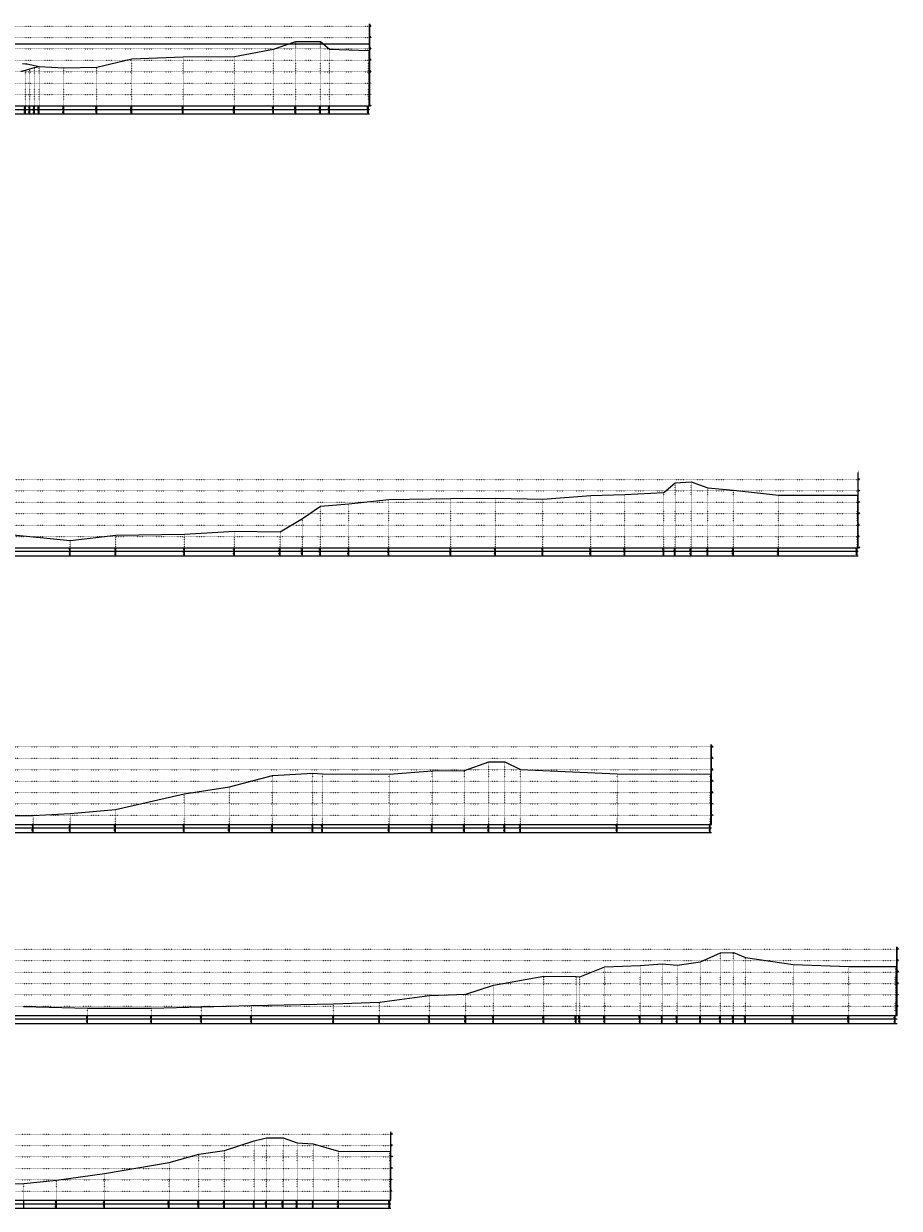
# Model space of a CAD drawing. Extents: x 391415 to 399140, y 3188456 to 3193757.
# Tile 3 of 3: x 395301 to 399140, y 3188456 to 3193646. Entities that reach past the tile are written whole.
import ezdxf
from ezdxf.enums import TextEntityAlignment as Align

# ---------------------------------------------------------------- set-up
doc = ezdxf.new("R2010")
doc.units = 0
doc.linetypes.add('X4', pattern=[1.6, 0, -1.6])
doc.layers.add('DESIGN_LOCAL', color=255, linetype='CONTINUOUS', lineweight=0)
doc.layers.add('WSE_22_190', color=4, linetype='CONTINUOUS', lineweight=0)
for name, color, linetype in [('DMX', 1, 'CONTINUOUS'), ('zdm1', 2, 'CONTINUOUS'), ('ZDMT5', 3, 'CONTINUOUS')]:
    doc.layers.add(name, color=color, linetype=linetype)
doc.styles.add('HZ', font='rs.shx', dxfattribs={"width": 0.8, "bigfont": 'hztxt.shx'})

msp = doc.modelspace()

# ---------------------------------------------------------------- linework, layer by layer
at = {"layer": 'DESIGN_LOCAL', "color": 5}
msp.add_lwpolyline([(395296.2, 3193470.9), (395308.7, 3193470.2), (395316.2, 3193469.4), (395328.7, 3193467.6), (395336.2, 3193466.1), (395348.7, 3193463.2), (395356.2, 3193461.4), (395368.7, 3193458.7), (395476.9, 3193452.2), (395621.3, 3193455.5), (395774.7, 3193491.3), (396000.3, 3193501.2), (396224.7, 3193501.7), (396396.8, 3193534.5), (396494.1, 3193568.3), (396601.6, 3193568.3), (396641.2, 3193533.7), (396812.7, 3193528.2)], dxfattribs=at)
at = {"layer": 'DMX', "linetype": 'Continuous', "flags": 128}
for points in [[(395288.7, 3193437.5), (395308.7, 3193442.8), (395328.7, 3193448.3), (395348.7, 3193453.6), (395368.7, 3193458.7), (395476.9, 3193452.2), (395621.3, 3193455.5), (395774.7, 3193491.3), (396000.3, 3193501.2), (396224.7, 3193501.7), (396396.8, 3193534.5), (396494.1, 3193568.3), (396601.6, 3193568.3), (396641.2, 3193533.7), (396812.7, 3193528.2)], [(395225.6, 3191409.2), (395505.5, 3191382.4), (395705.3, 3191405.1), (396005.5, 3191409.7), (396225.6, 3191422.2), (396425.4, 3191419.8), (396522.8, 3191478), (396602.3, 3191532.7), (396726.9, 3191542.2), (396902.1, 3191561.7), (397173.4, 3191565.7), (397369.1, 3191567.7), (397576.8, 3191562.2), (397787.9, 3191578.7), (397936.8, 3191583.2), (398107.4, 3191591.9), (398157.4, 3191634.7), (398226.9, 3191638.7), (398300.5, 3191612), (398412, 3191602.2), (398610, 3191580.8), (398954.1, 3191580.6)], [(394817.9, 3190173), (395343.3, 3190177.4), (395504.6, 3190185.9), (395703.5, 3190204.1), (396004.6, 3190271.7), (396203.5, 3190303.1), (396391.6, 3190351.9), (396568.3, 3190362.9), (396610.7, 3190360.2), (396903, 3190358.9), (397092.2, 3190372.9), (397233.1, 3190374.1), (397340.4, 3190411.9), (397410.5, 3190411.9), (397479.4, 3190378.2), (397902.8, 3190360.1), (398310.6, 3190358.3)], [(395300.4, 3189341.1), (395580.9, 3189332.7), (395861.4, 3189333.3), (396080.9, 3189339), (396300.3, 3189344.5), (396660, 3189351.4), (396861.3, 3189358.8), (397080.8, 3189389), (397239.1, 3189394.4), (397361.3, 3189433.9), (397580.7, 3189473), (397722.9, 3189471.7), (397739, 3189471.1), (397848.8, 3189514.5), (398003.9, 3189519.3), (398100.4, 3189527), (398165.8, 3189521.7), (398268.4, 3189536.4), (398356.2, 3189575.5), (398412.3, 3189576.5), (398464.8, 3189555), (398674, 3189524.8), (398917.9, 3189516), (399122, 3189515.6), (399124.6, 3189515.7)], [(395090.3, 3188558.7), (395301.8, 3188565.6), (395444.5, 3188579.1), (395656, 3188609.4), (395938.8, 3188657.2), (396068.7, 3188693.4), (396181.1, 3188710), (396312.2, 3188751.8), (396365.8, 3188765.4), (396438.1, 3188764.4), (396499.6, 3188743.9), (396570.8, 3188738.3), (396681.5, 3188707), (396905.8, 3188704.7)]]:
    msp.add_lwpolyline(points, dxfattribs=at)
at = {"layer": 'WSE_22_190', "color": 4}
msp.add_line((391496.2, 3193557.2), (396812.7, 3193557.2), dxfattribs=at)
at = {"layer": 'zdm1', "linetype": 'X4'}
for p, q in [((391481.2, 3193635.3), (396827.7, 3193635.3)), ((391481.2, 3193585.3), (396827.7, 3193585.3)), ((391481.2, 3193535.3), (396827.7, 3193535.3)), ((391481.2, 3193485.3), (396827.7, 3193485.3)), ((391481.2, 3193435.3), (396827.7, 3193435.3)), ((391481.2, 3193385.3), (396827.7, 3193385.3)), ((391481.2, 3193335.3), (396827.7, 3193335.3)), ((391481.2, 3193285.3), (396827.7, 3193285.3)), ((391476, 3191649.7), (398969.1, 3191649.7)), ((391476, 3191599.7), (398969.1, 3191599.7)), ((391476, 3191549.7), (398969.1, 3191549.7)), ((391476, 3191499.7), (398969.1, 3191499.7)), ((391476, 3191449.7), (398969.1, 3191449.7)), ((391476, 3191399.7), (398969.1, 3191399.7)), ((391476, 3191349.7), (398969.1, 3191349.7)), ((391449.7, 3190477.9), (398325.6, 3190477.9)), ((391449.7, 3190427.9), (398325.6, 3190427.9)), ((391449.7, 3190377.9), (398325.6, 3190377.9)), ((391449.7, 3190327.9), (398325.6, 3190327.9)), ((391449.7, 3190277.9), (398325.6, 3190277.9)), ((391449.7, 3190227.9), (398325.6, 3190227.9)), ((391449.7, 3190177.9), (398325.6, 3190177.9)), ((391445, 3189591.5), (399139.6, 3189591.5)), ((391445, 3189541.5), (399139.6, 3189541.5)), ((391445, 3189491.5), (399139.6, 3189491.5)), ((391445, 3189441.5), (399139.6, 3189441.5)), ((391445, 3189391.5), (399139.6, 3189391.5)), ((391445, 3189341.5), (399139.6, 3189341.5)), ((391464.9, 3188781.4), (396920.8, 3188781.4)), ((391464.9, 3188731.4), (396920.8, 3188731.4)), ((391464.9, 3188681.4), (396920.8, 3188681.4)), ((391464.9, 3188631.4), (396920.8, 3188631.4)), ((391464.9, 3188581.4), (396920.8, 3188581.4)), ((391464.9, 3188531.4), (396920.8, 3188531.4))]:
    msp.add_line(p, q, dxfattribs=at)
at = {"layer": 'zdm1', "linetype": 'Continuous'}
for p, q in [((396817.2, 3193285.3), (396817.2, 3193645.3)), ((396818.2, 3193285.3), (396818.2, 3193645.3)), ((391496.2, 3193285.3), (396817.7, 3193285.3)), ((391451.2, 3193270.3), (396817.7, 3193270.3)), ((391451.2, 3193250.3), (396817.7, 3193250.3)), ((398958.6, 3191349.7), (398958.6, 3191679.7)), ((398959.6, 3191349.7), (398959.6, 3191679.7)), ((391446, 3191334.7), (398959.1, 3191334.7)), ((391446, 3191314.7), (398959.1, 3191314.7)), ((391491, 3191349.7), (398959.1, 3191349.7)), ((398315.1, 3190137.9), (398315.1, 3190487.9)), ((398316.1, 3190137.9), (398316.1, 3190487.9)), ((391419.7, 3190122.9), (398315.6, 3190122.9)), ((391464.7, 3190137.9), (398315.6, 3190137.9)), ((391419.7, 3190102.9), (398315.6, 3190102.9)), ((399129.1, 3189301.5), (399129.1, 3189601.5)), ((399130.1, 3189301.5), (399130.1, 3189601.5)), ((391460, 3189301.5), (399129.6, 3189301.5)), ((391415, 3189286.5), (399129.6, 3189286.5)), ((391415, 3189266.5), (399129.6, 3189266.5)), ((396910.3, 3188491.4), (396910.3, 3188791.4)), ((396911.3, 3188491.4), (396911.3, 3188791.4)), ((391434.9, 3188476.4), (396910.8, 3188476.4)), ((391479.9, 3188491.4), (396910.8, 3188491.4)), ((391434.9, 3188456.4), (396910.8, 3188456.4))]:
    msp.add_line(p, q, dxfattribs=at)
at = {"layer": 'zdm1', "linetype": 'Continuous', "const_width": 1, "flags": 128}
for points in [[(396817.7, 3193635.3), (396817.7, 3193645.3)], [(396817.7, 3193615.3), (396817.7, 3193625.3)], [(396817.7, 3193595.3), (396817.7, 3193605.3)], [(396817.7, 3193575.3), (396817.7, 3193585.3)], [(396817.7, 3193555.3), (396817.7, 3193565.3)], [(396817.7, 3193535.3), (396817.7, 3193545.3)], [(396817.7, 3193515.3), (396817.7, 3193525.3)], [(396817.7, 3193495.3), (396817.7, 3193505.3)], [(396817.7, 3193475.3), (396817.7, 3193485.3)], [(396817.7, 3193455.3), (396817.7, 3193465.3)], [(396817.7, 3193435.3), (396817.7, 3193445.3)], [(396817.7, 3193415.3), (396817.7, 3193425.3)], [(396817.7, 3193395.3), (396817.7, 3193405.3)], [(396817.7, 3193375.3), (396817.7, 3193385.3)], [(396817.7, 3193355.3), (396817.7, 3193365.3)], [(396817.7, 3193335.3), (396817.7, 3193345.3)], [(396817.7, 3193315.3), (396817.7, 3193325.3)], [(396817.7, 3193295.3), (396817.7, 3193305.3)], [(398959.1, 3191679.7), (398959.1, 3191689.7)], [(398959.1, 3191659.7), (398959.1, 3191669.7)], [(398959.1, 3191639.7), (398959.1, 3191649.7)], [(398959.1, 3191619.7), (398959.1, 3191629.7)], [(398959.1, 3191599.7), (398959.1, 3191609.7)], [(398959.1, 3191579.7), (398959.1, 3191589.7)], [(398959.1, 3191559.7), (398959.1, 3191569.7)], [(398959.1, 3191539.7), (398959.1, 3191549.7)], [(398959.1, 3191519.7), (398959.1, 3191529.7)], [(398959.1, 3191499.7), (398959.1, 3191509.7)], [(398959.1, 3191479.7), (398959.1, 3191489.7)], [(398959.1, 3191459.7), (398959.1, 3191469.7)], [(398959.1, 3191439.7), (398959.1, 3191449.7)], [(398959.1, 3191419.7), (398959.1, 3191429.7)], [(398959.1, 3191399.7), (398959.1, 3191409.7)], [(398959.1, 3191379.7), (398959.1, 3191389.7)], [(398959.1, 3191359.7), (398959.1, 3191369.7)], [(398315.6, 3190487.9), (398315.6, 3190497.9)], [(398315.6, 3190467.9), (398315.6, 3190477.9)], [(398315.6, 3190447.9), (398315.6, 3190457.9)], [(398315.6, 3190427.9), (398315.6, 3190437.9)], [(398315.6, 3190407.9), (398315.6, 3190417.9)], [(398315.6, 3190387.9), (398315.6, 3190397.9)], [(398315.6, 3190367.9), (398315.6, 3190377.9)], [(398315.6, 3190347.9), (398315.6, 3190357.9)], [(398315.6, 3190327.9), (398315.6, 3190337.9)], [(398315.6, 3190307.9), (398315.6, 3190317.9)], [(398315.6, 3190287.9), (398315.6, 3190297.9)], [(398315.6, 3190267.9), (398315.6, 3190277.9)], [(398315.6, 3190247.9), (398315.6, 3190257.9)], [(398315.6, 3190227.9), (398315.6, 3190237.9)], [(398315.6, 3190207.9), (398315.6, 3190217.9)], [(398315.6, 3190187.9), (398315.6, 3190197.9)], [(398315.6, 3190167.9), (398315.6, 3190177.9)], [(398315.6, 3190147.9), (398315.6, 3190157.9)], [(399129.6, 3189591.5), (399129.6, 3189601.5)], [(399129.6, 3189571.5), (399129.6, 3189581.5)], [(399129.6, 3189551.5), (399129.6, 3189561.5)], [(399129.6, 3189531.5), (399129.6, 3189541.5)], [(399129.6, 3189511.5), (399129.6, 3189521.5)], [(399129.6, 3189491.5), (399129.6, 3189501.5)], [(399129.6, 3189471.5), (399129.6, 3189481.5)], [(399129.6, 3189451.5), (399129.6, 3189461.5)], [(399129.6, 3189431.5), (399129.6, 3189441.5)], [(399129.6, 3189411.5), (399129.6, 3189421.5)], [(399129.6, 3189391.5), (399129.6, 3189401.5)], [(399129.6, 3189371.5), (399129.6, 3189381.5)], [(399129.6, 3189351.5), (399129.6, 3189361.5)], [(399129.6, 3189331.5), (399129.6, 3189341.5)], [(399129.6, 3189311.5), (399129.6, 3189321.5)], [(396910.8, 3188781.4), (396910.8, 3188791.4)], [(396910.8, 3188761.4), (396910.8, 3188771.4)], [(396910.8, 3188741.4), (396910.8, 3188751.4)], [(396910.8, 3188721.4), (396910.8, 3188731.4)], [(396910.8, 3188701.4), (396910.8, 3188711.4)], [(396910.8, 3188681.4), (396910.8, 3188691.4)], [(396910.8, 3188661.4), (396910.8, 3188671.4)], [(396910.8, 3188641.4), (396910.8, 3188651.4)], [(396910.8, 3188621.4), (396910.8, 3188631.4)], [(396910.8, 3188601.4), (396910.8, 3188611.4)], [(396910.8, 3188581.4), (396910.8, 3188591.4)], [(396910.8, 3188561.4), (396910.8, 3188571.4)], [(396910.8, 3188541.4), (396910.8, 3188551.4)], [(396910.8, 3188521.4), (396910.8, 3188531.4)], [(396910.8, 3188501.4), (396910.8, 3188511.4)]]:
    msp.add_lwpolyline(points, dxfattribs=at)
at = {"layer": 'ZDMT5', "linetype": 'X4'}
for p, q in [((396494.1, 3193285.3), (396494.1, 3193568.3)), ((396601.6, 3193285.3), (396601.6, 3193568.3)), ((396000.3, 3193285.3), (396000.3, 3193501.2)), ((396224.7, 3193285.3), (396224.7, 3193501.7)), ((396396.8, 3193285.3), (396396.8, 3193534.5)), ((396641.2, 3193285.3), (396641.2, 3193533.7)), ((396812.7, 3193285.3), (396812.7, 3193528.2)), ((395308.7, 3193285.3), (395308.7, 3193442.8)), ((395328.7, 3193285.3), (395328.7, 3193448.3)), ((395348.7, 3193285.3), (395348.7, 3193453.6)), ((395368.7, 3193285.3), (395368.7, 3193458.7)), ((395476.9, 3193285.3), (395476.9, 3193452.2)), ((395621.3, 3193285.3), (395621.3, 3193455.5)), ((395774.7, 3193285.3), (395774.7, 3193491.3)), ((398157.4, 3191349.7), (398157.4, 3191634.7)), ((398226.9, 3191349.7), (398226.9, 3191638.7)), ((397787.9, 3191349.7), (397787.9, 3191578.7)), ((397936.8, 3191349.7), (397936.8, 3191583.2)), ((398107.4, 3191349.7), (398107.4, 3191591.9)), ((398300.5, 3191349.7), (398300.5, 3191612)), ((398412, 3191349.7), (398412, 3191602.2)), ((398610, 3191349.7), (398610, 3191580.8)), ((398954.1, 3191349.7), (398954.1, 3191580.6)), ((396602.3, 3191349.7), (396602.3, 3191532.7)), ((396726.9, 3191349.7), (396726.9, 3191542.2)), ((396902.1, 3191349.7), (396902.1, 3191561.7)), ((397173.4, 3191349.7), (397173.4, 3191565.7)), ((397369.1, 3191349.7), (397369.1, 3191567.7)), ((397576.8, 3191349.7), (397576.8, 3191562.2)), ((396522.8, 3191349.7), (396522.8, 3191478)), ((396225.6, 3191349.7), (396225.6, 3191422.2)), ((396425.4, 3191349.7), (396425.4, 3191419.8)), ((395505.5, 3191349.7), (395505.5, 3191382.4)), ((395705.3, 3191349.7), (395705.3, 3191405.1)), ((396005.5, 3191349.7), (396005.5, 3191409.7)), ((397340.4, 3190137.9), (397340.4, 3190411.9)), ((397410.5, 3190137.9), (397410.5, 3190411.9)), ((397479.4, 3190137.9), (397479.4, 3190378.2)), ((396391.6, 3190137.9), (396391.6, 3190351.9)), ((396568.3, 3190137.9), (396568.3, 3190362.9)), ((396610.7, 3190137.9), (396610.7, 3190360.2)), ((396903, 3190137.9), (396903, 3190358.9)), ((397092.2, 3190137.9), (397092.2, 3190372.9)), ((397233.1, 3190137.9), (397233.1, 3190374.1)), ((397902.8, 3190137.9), (397902.8, 3190360.1)), ((398310.6, 3190137.9), (398310.6, 3190358.3)), ((396203.5, 3190137.9), (396203.5, 3190303.1)), ((396004.6, 3190137.9), (396004.6, 3190271.7)), ((395343.3, 3190137.9), (395343.3, 3190177.4)), ((395504.6, 3190137.9), (395504.6, 3190185.9)), ((395703.5, 3190137.9), (395703.5, 3190204.1)), ((398356.2, 3189301.5), (398356.2, 3189575.5)), ((398412.3, 3189301.5), (398412.3, 3189576.5)), ((398464.8, 3189301.5), (398464.8, 3189555)), ((397848.8, 3189301.5), (397848.8, 3189514.5)), ((398003.9, 3189301.5), (398003.9, 3189519.3)), ((398100.4, 3189301.5), (398100.4, 3189527)), ((398165.8, 3189301.5), (398165.8, 3189521.7)), ((398268.4, 3189301.5), (398268.4, 3189536.4)), ((398674, 3189301.5), (398674, 3189524.8)), ((398917.9, 3189301.5), (398917.9, 3189516)), ((399122, 3189301.5), (399122, 3189515.6)), ((399124.6, 3189301.5), (399124.6, 3189515.7)), ((397580.7, 3189301.5), (397580.7, 3189473)), ((397722.9, 3189301.5), (397722.9, 3189471.7)), ((397739, 3189301.5), (397739, 3189471.1)), ((397239.1, 3189301.5), (397239.1, 3189394.4)), ((397361.3, 3189301.5), (397361.3, 3189433.9)), ((396300.3, 3189301.5), (396300.3, 3189344.5)), ((396660, 3189301.5), (396660, 3189351.4)), ((396861.3, 3189301.5), (396861.3, 3189358.8)), ((397080.8, 3189301.5), (397080.8, 3189389)), ((395580.9, 3189301.5), (395580.9, 3189332.7)), ((395861.4, 3189301.5), (395861.4, 3189333.3)), ((396080.9, 3189301.5), (396080.9, 3189339)), ((396312.2, 3188491.4), (396312.2, 3188751.8)), ((396365.8, 3188491.4), (396365.8, 3188765.4)), ((396438.1, 3188491.4), (396438.1, 3188764.4)), ((396499.6, 3188491.4), (396499.6, 3188743.9)), ((396570.8, 3188491.4), (396570.8, 3188738.3)), ((396068.7, 3188491.4), (396068.7, 3188693.4)), ((396181.1, 3188491.4), (396181.1, 3188710)), ((396681.5, 3188491.4), (396681.5, 3188707)), ((396905.8, 3188491.4), (396905.8, 3188704.7)), ((395938.8, 3188491.4), (395938.8, 3188657.2)), ((395301.8, 3188491.4), (395301.8, 3188565.6)), ((395444.5, 3188491.4), (395444.5, 3188579.1)), ((395656, 3188491.4), (395656, 3188609.4))]:
    msp.add_line(p, q, dxfattribs=at)
at = {"layer": 'ZDMT5', "linetype": 'Continuous'}
for p, q in [((395308.7, 3193250.3), (395308.7, 3193285.3)), ((395328.7, 3193250.3), (395328.7, 3193285.3)), ((395348.7, 3193250.3), (395348.7, 3193285.3)), ((395368.7, 3193250.3), (395368.7, 3193285.3)), ((395476.9, 3193250.3), (395476.9, 3193285.3)), ((395621.3, 3193250.3), (395621.3, 3193285.3)), ((395774.7, 3193250.3), (395774.7, 3193285.3)), ((396000.3, 3193250.3), (396000.3, 3193285.3)), ((396224.7, 3193250.3), (396224.7, 3193285.3)), ((396396.8, 3193250.3), (396396.8, 3193285.3)), ((396494.1, 3193250.3), (396494.1, 3193285.3)), ((396601.6, 3193250.3), (396601.6, 3193285.3)), ((396641.2, 3193250.3), (396641.2, 3193285.3)), ((396812.7, 3193250.3), (396812.7, 3193285.3)), ((395505.5, 3191314.7), (395505.5, 3191349.7)), ((395705.3, 3191314.7), (395705.3, 3191349.7)), ((396005.5, 3191314.7), (396005.5, 3191349.7)), ((396225.6, 3191314.7), (396225.6, 3191349.7)), ((396425.4, 3191314.7), (396425.4, 3191349.7)), ((396522.8, 3191314.7), (396522.8, 3191349.7)), ((396602.3, 3191314.7), (396602.3, 3191349.7)), ((396726.9, 3191314.7), (396726.9, 3191349.7)), ((396902.1, 3191314.7), (396902.1, 3191349.7)), ((397173.4, 3191314.7), (397173.4, 3191349.7)), ((397369.1, 3191314.7), (397369.1, 3191349.7)), ((397576.8, 3191314.7), (397576.8, 3191349.7)), ((397787.9, 3191314.7), (397787.9, 3191349.7)), ((397936.8, 3191314.7), (397936.8, 3191349.7)), ((398107.4, 3191314.7), (398107.4, 3191349.7)), ((398157.4, 3191314.7), (398157.4, 3191349.7)), ((398226.9, 3191314.7), (398226.9, 3191349.7)), ((398300.5, 3191314.7), (398300.5, 3191349.7)), ((398412, 3191314.7), (398412, 3191349.7)), ((398610, 3191314.7), (398610, 3191349.7)), ((398954.1, 3191314.7), (398954.1, 3191349.7)), ((395343.3, 3190102.9), (395343.3, 3190137.9)), ((395504.6, 3190102.9), (395504.6, 3190137.9)), ((395703.5, 3190102.9), (395703.5, 3190137.9)), ((396004.6, 3190102.9), (396004.6, 3190137.9)), ((396203.5, 3190102.9), (396203.5, 3190137.9)), ((396391.6, 3190102.9), (396391.6, 3190137.9)), ((396568.3, 3190102.9), (396568.3, 3190137.9)), ((396610.7, 3190102.9), (396610.7, 3190137.9)), ((396903, 3190102.9), (396903, 3190137.9)), ((397092.2, 3190102.9), (397092.2, 3190137.9)), ((397233.1, 3190102.9), (397233.1, 3190137.9)), ((397340.4, 3190102.9), (397340.4, 3190137.9)), ((397410.5, 3190102.9), (397410.5, 3190137.9)), ((397479.4, 3190102.9), (397479.4, 3190137.9)), ((397902.8, 3190102.9), (397902.8, 3190137.9)), ((398310.6, 3190102.9), (398310.6, 3190137.9)), ((395580.9, 3189266.5), (395580.9, 3189301.5)), ((395861.4, 3189266.5), (395861.4, 3189301.5)), ((396080.9, 3189266.5), (396080.9, 3189301.5)), ((396300.3, 3189266.5), (396300.3, 3189301.5)), ((396660, 3189266.5), (396660, 3189301.5)), ((396861.3, 3189266.5), (396861.3, 3189301.5)), ((397080.8, 3189266.5), (397080.8, 3189301.5)), ((397239.1, 3189266.5), (397239.1, 3189301.5)), ((397361.3, 3189266.5), (397361.3, 3189301.5)), ((397580.7, 3189266.5), (397580.7, 3189301.5)), ((397722.9, 3189266.5), (397722.9, 3189301.5)), ((397739, 3189266.5), (397739, 3189301.5)), ((397848.8, 3189266.5), (397848.8, 3189301.5)), ((398003.9, 3189266.5), (398003.9, 3189301.5)), ((398100.4, 3189266.5), (398100.4, 3189301.5)), ((398165.8, 3189266.5), (398165.8, 3189301.5)), ((398268.4, 3189266.5), (398268.4, 3189301.5)), ((398356.2, 3189266.5), (398356.2, 3189301.5)), ((398412.3, 3189266.5), (398412.3, 3189301.5)), ((398464.8, 3189266.5), (398464.8, 3189301.5)), ((398674, 3189266.5), (398674, 3189301.5)), ((398917.9, 3189266.5), (398917.9, 3189301.5)), ((399122, 3189266.5), (399122, 3189301.5)), ((395301.8, 3188456.4), (395301.8, 3188491.4)), ((395444.5, 3188456.4), (395444.5, 3188491.4)), ((395656, 3188456.4), (395656, 3188491.4)), ((395938.8, 3188456.4), (395938.8, 3188491.4)), ((396068.7, 3188456.4), (396068.7, 3188491.4)), ((396181.1, 3188456.4), (396181.1, 3188491.4)), ((396312.2, 3188456.4), (396312.2, 3188491.4)), ((396365.8, 3188456.4), (396365.8, 3188491.4)), ((396438.1, 3188456.4), (396438.1, 3188491.4)), ((396499.6, 3188456.4), (396499.6, 3188491.4)), ((396570.8, 3188456.4), (396570.8, 3188491.4)), ((396681.5, 3188456.4), (396681.5, 3188491.4)), ((396905.8, 3188456.4), (396905.8, 3188491.4))]:
    msp.add_line(p, q, dxfattribs=at)

# ---------------------------------------------------------------- texts
at = {"layer": 'zdm1', "linetype": 'Continuous', "style": 'HZ', "width": 0.8}
for s, p in [('30', (396818.7, 3193635.3)), ('25', (396818.7, 3193585.3)), ('20', (396818.7, 3193535.3)), ('15', (396818.7, 3193485.3)), ('5', (396818.7, 3193385.3)), ('10', (396818.7, 3193435.3)), ('0', (396818.7, 3193335.3)), ('-5', (396818.7, 3193285.3)), ('25', (398960.1, 3191649.7)), ('20', (398960.1, 3191599.7)), ('15', (398960.1, 3191549.7)), ('10', (398960.1, 3191499.7)), ('5', (398960.1, 3191449.7)), ('0', (398960.1, 3191399.7)), ('-5', (398960.1, 3191349.7)), ('30', (398316.6, 3190477.9)), ('25', (398316.6, 3190427.9)), ('20', (398316.6, 3190377.9)), ('15', (398316.6, 3190327.9)), ('10', (398316.6, 3190277.9)), ('5', (398316.6, 3190227.9)), ('0', (398316.6, 3190177.9)), ('25', (399130.6, 3189591.5)), ('20', (399130.6, 3189541.5)), ('15', (399130.6, 3189491.5)), ('10', (399130.6, 3189441.5)), ('5', (399130.6, 3189391.5)), ('0', (399130.6, 3189341.5)), ('25', (396911.8, 3188781.4)), ('20', (396911.8, 3188731.4)), ('15', (396911.8, 3188681.4)), ('10', (396911.8, 3188631.4)), ('5', (396911.8, 3188581.4)), ('0', (396911.8, 3188531.4))]:
    msp.add_text(s, height=3, dxfattribs=at).set_placement(p)
at = {"layer": 'ZDMT5', "linetype": 'Continuous', "style": 'HZ', "width": 0.8}
for s, p in [('10.74', (395308.2, 3193277.8)), ('381.2', (395308.2, 3193260.3)), ('11.30', (395328.2, 3193277.8)), ('383.2', (395328.2, 3193260.3)), ('11.83', (395348.2, 3193277.8)), ('385.2', (395348.2, 3193260.3)), ('12.34', (395368.2, 3193277.8)), ('387.2', (395368.2, 3193260.3)), ('11.69', (395476.4, 3193277.8)), ('398.1', (395476.4, 3193260.3)), ('12.02', (395620.8, 3193277.8)), ('412.5', (395620.8, 3193260.3)), ('15.60', (395774.2, 3193277.8)), ('427.8', (395774.2, 3193260.3)), ('16.59', (395999.8, 3193277.8)), ('450.4', (395999.8, 3193260.3)), ('16.64', (396224.2, 3193277.8)), ('472.8', (396224.2, 3193260.3)), ('19.92', (396396.3, 3193277.8)), ('490.1', (396396.3, 3193260.3)), ('23.30', (396493.6, 3193277.8)), ('499.8', (396493.6, 3193260.3)), ('23.30', (396601.1, 3193277.8)), ('510.5', (396601.1, 3193260.3)), ('19.84', (396640.7, 3193277.8)), ('514.5', (396640.7, 3193260.3)), ('19.29', (396812.2, 3193277.8)), ('531.6', (396812.2, 3193260.3)), ('-1.73', (395505, 3191342.2)), ('401.5', (395505, 3191324.7)), ('0.54', (395704.8, 3191342.2)), ('421.4', (395704.8, 3191324.7)), ('1.00', (396005, 3191342.2)), ('451.5', (396005, 3191324.7)), ('2.26', (396225.1, 3191342.2)), ('473.5', (396225.1, 3191324.7)), ('2.02', (396424.9, 3191342.2)), ('493.4', (396424.9, 3191324.7)), ('7.83', (396522.3, 3191342.2)), ('503.2', (396522.3, 3191324.7)), ('13.30', (396601.8, 3191342.2)), ('511.1', (396601.8, 3191324.7)), ('14.26', (396726.4, 3191342.2)), ('523.6', (396726.4, 3191324.7)), ('16.20', (396901.6, 3191342.2)), ('541.1', (396901.6, 3191324.7)), ('16.60', (397172.9, 3191342.2)), ('568.2', (397172.9, 3191324.7)), ('16.80', (397368.6, 3191342.2)), ('587.8', (397368.6, 3191324.7)), ('16.25', (397576.3, 3191342.2)), ('608.6', (397576.3, 3191324.7)), ('17.90', (397787.4, 3191342.2)), ('629.7', (397787.4, 3191324.7)), ('18.35', (397936.3, 3191342.2)), ('644.6', (397936.3, 3191324.7)), ('19.22', (398106.9, 3191342.2)), ('661.6', (398106.9, 3191324.7)), ('23.50', (398156.9, 3191342.2)), ('666.6', (398156.9, 3191324.7)), ('23.90', (398226.4, 3191342.2)), ('673.6', (398226.4, 3191324.7)), ('21.23', (398300, 3191342.2)), ('681.0', (398300, 3191324.7)), ('20.25', (398411.5, 3191342.2)), ('692.1', (398411.5, 3191324.7)), ('18.11', (398609.5, 3191342.2)), ('711.9', (398609.5, 3191324.7)), ('18.09', (398953.6, 3191342.2)), ('746.3', (398953.6, 3191324.7)), ('-0.05', (395342.8, 3190130.4)), ('0.81', (395504.1, 3190130.4)), ('2.62', (395703, 3190130.4)), ('9.38', (396004.1, 3190130.4)), ('12.52', (396203, 3190130.4)), ('17.40', (396391.1, 3190130.4)), ('18.50', (396567.8, 3190130.4)), ('18.23', (396610.2, 3190130.4)), ('18.10', (396902.5, 3190130.4)), ('19.50', (397091.7, 3190130.4)), ('19.62', (397232.6, 3190130.4)), ('23.40', (397339.9, 3190130.4)), ('23.40', (397410, 3190130.4)), ('20.03', (397478.9, 3190130.4)), ('18.22', (397902.3, 3190130.4)), ('18.04', (398310.1, 3190130.4)), ('387.9', (395342.8, 3190112.9)), ('404.0', (395504.1, 3190112.9)), ('423.9', (395703, 3190112.9)), ('454.0', (396004.1, 3190112.9)), ('473.9', (396203, 3190112.9)), ('492.7', (396391.1, 3190112.9)), ('510.4', (396567.8, 3190112.9)), ('514.6', (396610.2, 3190112.9)), ('543.8', (396902.5, 3190112.9)), ('562.8', (397091.7, 3190112.9)), ('576.8', (397232.6, 3190112.9)), ('587.6', (397339.9, 3190112.9)), ('594.6', (397410, 3190112.9)), ('601.5', (397478.9, 3190112.9)), ('643.8', (397902.3, 3190112.9)), ('684.6', (398310.1, 3190112.9)), ('-0.88', (395580.4, 3189294)), ('-0.82', (395860.9, 3189294)), ('-0.25', (396080.4, 3189294)), ('0.30', (396299.8, 3189294)), ('0.99', (396659.5, 3189294)), ('1.73', (396860.8, 3189294)), ('4.75', (397080.3, 3189294)), ('5.29', (397238.6, 3189294)), ('9.24', (397360.8, 3189294)), ('13.15', (397580.2, 3189294)), ('13.02', (397722.4, 3189294)), ('12.96', (397738.5, 3189294)), ('17.30', (397848.3, 3189294)), ('17.78', (398003.4, 3189294)), ('18.55', (398099.9, 3189294)), ('18.02', (398165.3, 3189294)), ('19.49', (398267.9, 3189294)), ('23.40', (398355.7, 3189294)), ('23.50', (398411.8, 3189294)), ('21.35', (398464.3, 3189294)), ('18.33', (398673.5, 3189294)), ('17.45', (398917.4, 3189294)), ('17.41', (399121.5, 3189294)), ('412.1', (395580.4, 3189276.5)), ('440.1', (395860.9, 3189276.5)), ('462.1', (396080.4, 3189276.5)), ('484.0', (396299.8, 3189276.5)), ('520.0', (396659.5, 3189276.5)), ('540.1', (396860.8, 3189276.5)), ('562.1', (397080.3, 3189276.5)), ('577.9', (397238.6, 3189276.5)), ('590.1', (397360.8, 3189276.5)), ('612.1', (397580.2, 3189276.5)), ('626.3', (397722.4, 3189276.5)), ('627.9', (397738.5, 3189276.5)), ('638.9', (397848.3, 3189276.5)), ('654.4', (398003.4, 3189276.5)), ('664.0', (398099.9, 3189276.5)), ('670.6', (398165.3, 3189276.5)), ('680.8', (398267.9, 3189276.5)), ('689.6', (398355.7, 3189276.5)), ('695.2', (398411.8, 3189276.5)), ('700.5', (398464.3, 3189276.5)), ('721.4', (398673.5, 3189276.5)), ('745.8', (398917.4, 3189276.5)), ('766.2', (399121.5, 3189276.5)), ('396.5', (395444, 3188466.4)), ('4.78', (395444, 3188483.9)), ('7.81', (395655.5, 3188483.9)), ('417.6', (395655.5, 3188466.4)), ('12.59', (395938.3, 3188483.9)), ('445.9', (395938.3, 3188466.4)), ('16.20', (396068.2, 3188483.9)), ('458.9', (396068.2, 3188466.4)), ('17.86', (396180.6, 3188483.9)), ('470.1', (396180.6, 3188466.4)), ('22.04', (396311.7, 3188483.9)), ('483.2', (396311.7, 3188466.4)), ('23.40', (396365.3, 3188483.9)), ('488.6', (396365.3, 3188466.4)), ('23.30', (396437.6, 3188483.9)), ('495.8', (396437.6, 3188466.4)), ('21.25', (396499.1, 3188483.9)), ('502.0', (396499.1, 3188466.4)), ('20.69', (396570.3, 3188483.9)), ('509.1', (396570.3, 3188466.4)), ('17.56', (396681, 3188483.9)), ('520.2', (396681, 3188466.4)), ('17.33', (396905.3, 3188483.9)), ('542.6', (396905.3, 3188466.4))]:
    msp.add_text(s, height=3, rotation=90, dxfattribs=at).set_placement(p, align=Align.BOTTOM_CENTER)

doc.saveas('drawing.dxf')
